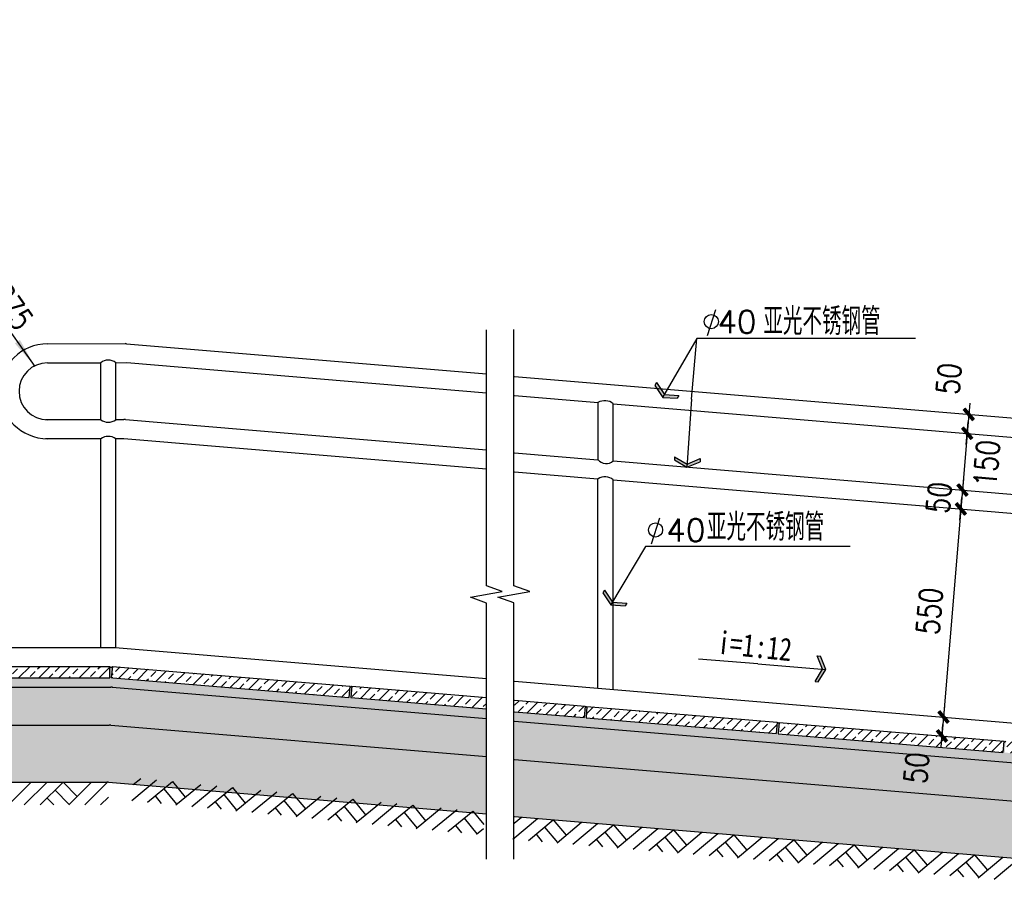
# Model space of a CAD drawing. Header units: inches. Extents: x 224620 to 3435104, y 247406 to 993300.
# Tile 6 of 110: x 263302 to 268488, y 254890 to 259419. Entities that reach past the tile are written whole.
import ezdxf
from ezdxf.enums import TextEntityAlignment as Align

# ---------------------------------------------------------------- set-up
doc = ezdxf.new("R2010")
doc.units = ezdxf.units.IN
doc.header["$MEASUREMENT"] = 0
for name, color, linetype in [('GRAY', 8, 'Continuous'), ('PUB_DIM', 3, 'Continuous'), ('PUB_HATCH', 8, 'Continuous'), ('PUB_TEXT', 7, 'Continuous'), ('WALL', 2, 'Continuous'), ('尺寸', 3, 'Continuous')]:
    doc.layers.add(name, color=color, linetype=linetype)
doc.layers.add('PUB_WINDW', color=7, linetype='Continuous', plot=False)
doc.styles.add('-宋体', font='txt', dxfattribs={"width": 0.8})
doc.styles.add('_TCH_DIM', font='SIMPLEX', dxfattribs={"bigfont": 'GBCBIG'})
doc.styles.add('DIM_FONT', font='SIMPLEX.shx', dxfattribs={"width": 0.8})
doc.dimstyles.new('AXIS20', dxfattribs={"dimscale": 0.2, "dimtxt": 300, "dimasz": 1, "dimexe": 250, "dimexo": 300, "dimgap": 150, "dimtad": 1, "dimdec": 0, "dimzin": 0, "dimdsep": 46, "dimtxsty": 'DIM_FONT', "dimblk": '_DIMX', "dimcen": 0.09, "dimse1": 1, "dimse2": 1, "dimclrt": 7, "dimadec": 0, "dimazin": 0, "dimtfac": 1, "dimtdec": 0, "dimtix": 1, "dimtmove": 2, "dimatfit": 3, "dimldrblk": '_DIMX', "dimfxl": 1, "dimtolj": 1, "dimtzin": 0, "dimarcsym": 0})
pattern_1 = [(45, (-286407.298, -161633.865), (-26.5165043, 26.5165043), []), (45, (-286380.78, -161633.865), (-26.5165043, 26.5165043), [18.75, -9.375])]
pattern_2 = [(37.5, (-286407.298, -161633.865), (-0.31496679, 9.63411885), [0, -7.6, 0, -8.5, 0, -8.125]), (7.5, (-286407.298, -161633.865), (8.84888353, 14.11073033), [0, -4.1, 0, -6.85, 0, -2.625]), (327.5, (-286413.448, -161633.865), (15.5707093, 0.02829527), [0, -2.5, 0, -9, 0, -11.75]), (317.5, (-286413.448, -161633.865), (15.030633, 4.3883778), [0, -1.25, 0, -5.9, 0, -6.75])]

# ---------------------------------------------------------------- blocks, each defined once
blk = doc.blocks.new('_DIMX')
blk.add_line((-150, 0), (150, 0))
at = {"const_width": 50}
blk.add_lwpolyline([(-70, -70), (70, 70)], dxfattribs=at)
blk = doc.blocks.new('*D21')
at = {"layer": 'Defpoints', "color": 0}
for p in [(2148.5, 1368), (2144.4, 1318.2), (3140.9, 1235.1)]:
    blk.add_point(p, dxfattribs=at)
at = {"layer": 'PUB_DIM', "color": 0, "lineweight": -2}
for p, q in [((3145.1, 1284.9), (3140.9, 1235.1)), ((3145.1, 1285.1), (3145.1, 1285.3)), ((3140.9, 1234.9), (3140.9, 1234.7))]:
    blk.add_line(p, q, dxfattribs=at)
at = {"layer": 'PUB_DIM', "color": 0, "lineweight": -2, "xscale": 0.2, "yscale": 0.2, "zscale": 0.2}
for p, rotation in [((3145.1, 1284.9), 265.2363583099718), ((3140.9, 1235.1), 85.23635830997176)]:
    blk.add_blockref('_DIMX', p, dxfattribs=dict(at, rotation=rotation))
at = {"layer": 'PUB_DIM', "color": 7, "insert": (3092.7, 1378.9), "char_height": 60, "attachment_point": 5, "rotation": 85.2364, "style": 'DIM_FONT'}
blk.add_mtext('\\A1;50', dxfattribs=at)
blk = doc.blocks.new('*D22')
at = {"layer": 'Defpoints', "color": 0}
for p in [(2144.4, 1318.2), (2131.9, 1168.7), (3128.5, 1085.6)]:
    blk.add_point(p, dxfattribs=at)
at = {"layer": 'PUB_DIM', "color": 0, "lineweight": -2}
blk.add_line((3140.9, 1234.9), (3128.5, 1085.8), dxfattribs=at)
at = {"layer": 'PUB_DIM', "color": 0, "lineweight": -2, "xscale": 0.2, "yscale": 0.2, "zscale": 0.2}
for p, rotation in [((3140.9, 1235.1), 85.2363583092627), ((3128.5, 1085.6), 265.2363583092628)]:
    blk.add_blockref('_DIMX', p, dxfattribs=dict(at, rotation=rotation))
at = {"layer": 'PUB_DIM', "color": 7, "insert": (3192.1, 1155.6), "char_height": 60, "attachment_point": 5, "rotation": 85.2364, "style": 'DIM_FONT'}
blk.add_mtext('\\A1;150', dxfattribs=at)
blk = doc.blocks.new('ZA_ARRW0')
for p, q in [((-0.144, 0.188), (-0.05, 0)), ((-0.144, 0.188), (-0.097, 0.188)), ((-0.097, 0.188), (-0.003, 0)), ((-1, 0), (0, 0)), ((-0.05, 0), (-0.144, -0.188)), ((-0.003, 0), (-0.097, -0.188)), ((-0.144, -0.188), (-0.097, -0.188))]:
    blk.add_line(p, q)
for points in [[(-0.144, 0.188), (-0.05, 0), (-0.097, 0.188), (-0.003, 0)], [(-0.144, -0.188), (-0.05, 0), (-0.097, -0.188), (-0.003, 0)]]:
    blk.add_solid(points)
blk = doc.blocks.new('_ARROW')
blk.add_solid([(0, 0), (-1, 0.1), (-1, -0.1)])
blk = doc.blocks.new('*D26')
at = {"layer": 'Defpoints', "color": 0}
for p in [(2082.1, 570.7), (2077.9, 520.9), (3074.5, 437.9)]:
    blk.add_point(p, dxfattribs=at)
at = {"layer": 'PUB_DIM', "color": 0, "lineweight": -2}
for p, q in [((3078.6, 487.7), (3074.5, 437.9)), ((3078.7, 487.9), (3078.7, 488.1)), ((3074.5, 437.7), (3074.5, 437.5))]:
    blk.add_line(p, q, dxfattribs=at)
at = {"layer": 'PUB_DIM', "color": 0, "lineweight": -2, "xscale": 0.2, "yscale": 0.2, "zscale": 0.2}
for p, rotation in [((3078.6, 487.7), 265.2363583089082), ((3074.5, 437.9), 85.23635830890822)]:
    blk.add_blockref('_DIMX', p, dxfattribs=dict(at, rotation=rotation))
at = {"layer": 'PUB_DIM', "color": 7, "insert": (3007.3, 353.9), "char_height": 60, "attachment_point": 5, "rotation": 85.2364, "style": 'DIM_FONT'}
blk.add_mtext('\\A1;50', dxfattribs=at)
blk = doc.blocks.new('*D27')
at = {"layer": 'Defpoints', "color": 0}
for p in [(2131.9, 1168.7), (2127.8, 1118.8), (3124.3, 1035.8)]:
    blk.add_point(p, dxfattribs=at)
at = {"layer": 'PUB_DIM', "color": 0, "lineweight": -2}
for p, q in [((3128.5, 1085.6), (3124.3, 1035.8)), ((3128.5, 1085.8), (3128.5, 1086)), ((3124.3, 1035.6), (3124.3, 1035.4))]:
    blk.add_line(p, q, dxfattribs=at)
at = {"layer": 'PUB_DIM', "color": 0, "lineweight": -2, "xscale": 0.2, "yscale": 0.2, "zscale": 0.2}
for p, rotation in [((3128.5, 1085.6), 265.2363583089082), ((3124.3, 1035.8), 85.23635830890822)]:
    blk.add_blockref('_DIMX', p, dxfattribs=dict(at, rotation=rotation))
at = {"layer": 'PUB_DIM', "color": 7, "insert": (3066.6, 1065.7), "char_height": 60, "attachment_point": 5, "rotation": 85.2364, "style": 'DIM_FONT'}
blk.add_mtext('\\A1;50', dxfattribs=at)
blk = doc.blocks.new('*D28')
at = {"layer": 'Defpoints', "color": 0}
for p in [(2127.8, 1118.8), (2082.1, 570.7), (3078.6, 487.7)]:
    blk.add_point(p, dxfattribs=at)
at = {"layer": 'PUB_DIM', "color": 0, "lineweight": -2}
blk.add_line((3124.3, 1035.6), (3078.7, 487.9), dxfattribs=at)
at = {"layer": 'PUB_DIM', "color": 0, "lineweight": -2, "xscale": 0.2, "yscale": 0.2, "zscale": 0.2}
for p, rotation in [((3124.3, 1035.8), 85.23635830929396), ((3078.6, 487.7), 265.236358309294)]:
    blk.add_blockref('_DIMX', p, dxfattribs=dict(at, rotation=rotation))
at = {"layer": 'PUB_DIM', "color": 7, "insert": (3041.7, 766.7), "char_height": 60, "attachment_point": 5, "rotation": 85.2364, "style": 'DIM_FONT'}
blk.add_mtext('\\A1;550', dxfattribs=at)
blk = doc.blocks.new('A$C07FE7B06')
at = {"layer": 'GRAY'}
h = blk.add_hatch(dxfattribs=at)
h.set_pattern_fill('ANSI33', color=256, scale=150, style=0)
h.set_pattern_definition(pattern_1)
h.paths.add_polyline_path([(339.8, 621.2), (339.8, 591.2), (882.7, 591.2), (882.7, 621.2)])
h.paths.add_polyline_path([(1512.6, 539.2), (1515.1, 569.1), (889.8, 621.2), (886.5, 591.2, -0.020788), (890.7, 591)])
h = blk.add_hatch(dxfattribs=at)
h.set_pattern_fill('AN31C', color=256, scale=180, style=0)
h.set_pattern_definition([(45, (-286407.298, -161633.865), (-25.455844, 25.455844), []), (50, (-286407.3, -161633.86), (129.106833, -11.295384), [13.5, -148.5]), (355, (-286407.3, -161633.86), (-24.97524, 135.394584), [10.8, -118.8]), (100.4514, (-286396.54, -161634.8), (104.13169, 124.099118), [11.473234, -126.20558]), (46.1842, (-286407.3, -161597.86), (192.10339, -29.79342), [20.25, -222.75]), (96.6356, (-286391.29, -161600.35), (168.23929, 175.34122), [17.20985, -189.30834]), (351.1842, (-286407.3, -161597.86), (168.23915, 175.34135), [16.2, -178.2]), (21, (-286389.3, -161606.86), (107.44327, -72.4714), [13.5, -148.5]), (326, (-286389.3, -161606.86), (43.79676, 130.52701), [10.8, -118.8]), (71.4514, (-286380.34, -161612.9), (151.240073, 58.05549), [11.473234, -126.20558]), (37.5, (-286407.3, -161633.865), (2.188774, 59.920894), [0, -117.36, 0, -120.6, 0, -119.25]), (7.5, (-286407.3, -161633.865), (47.352517, 70.994108), [0, -68.76, 0, -114.66, 0, -45.45]), (327.5, (-286447.44, -161633.865), (96.0880385, -4.059877), [0, -45, 0, -140.4, 0, -186.3]), (317.5, (-286465.44, -161633.865), (104.97351, 18.018897), [0, -58.5, 0, -93.24, 0, -132.3])])
h.paths.add_polyline_path([(3724.6, 228.2, 0.020788), (3728.8, 228), (4115.2, 228), (4115.2, 230.6), (4071.2, 244.6), (4159.2, 268.6), (4115.2, 282.6), (4115.2, 328), (3730.9, 328), (1949.1, 476.5), (1949.1, 376.1)])
h.paths.add_polyline_path([(889.6, 566, 0.020788), (885.5, 566.2), (339.8, 566.2), (339.8, 520.7), (383.8, 506.7), (295.8, 482.7), (339.8, 468.7), (339.8, 466.2), (883.4, 466.2), (1874.7, 383.5), (1874.7, 483.9)])
h.paths.add_polyline_path([(2958, 304), (2966.9, 411.3), (3056.6, 403.8), (3047.7, 296.5)], flags=24)
h = blk.add_hatch(dxfattribs=at)
h.set_pattern_fill('ANSI33', color=256, scale=150, style=0)
h.set_pattern_definition(pattern_1)
h.paths.add_polyline_path([(1520.1, 568.6), (1517.6, 538.7), (1874.7, 509), (1874.7, 539.1)])
h.paths.add_polyline_path([(1949.1, 531.7), (1949.1, 501.5), (2132.1, 486.3), (2134.6, 516.2)])
h.paths.add_polyline_path([(2139.5, 515.8), (2137.1, 485.9), (2638.1, 444.1), (2640.6, 474)])
h.paths.add_polyline_path([(2645.6, 473.6), (2643.1, 443.7), (3234.9, 394.4), (3237.4, 424.3)])
h.paths.add_polyline_path([(3729.8, 353.2), (3733.2, 383), (3242.4, 423.9), (3239.9, 394)])
h.paths.add_polyline_path([(3737.2, 383), (3737.2, 353), (4115.2, 353), (4115.2, 383)])
at = {"layer": 'PUB_HATCH'}
h = blk.add_hatch(dxfattribs=at)
h.set_pattern_fill('AR-SAND', color=256, scale=5, style=0)
h.set_pattern_definition(pattern_2)
h.paths.add_polyline_path([(890.7, 591, 0.020788), (886.5, 591.2), (889.8, 621.2, -0.651203), (882.7, 621.2), (882.7, 591.2), (339.8, 591.2), (339.8, 566.2), (885.5, 566.2, -0.020788), (889.6, 566), (1874.7, 483.9), (1874.7, 509), (1517.6, 538.7), (1520.1, 568.6, -0.690506), (1515.1, 569.1), (1512.6, 539.2)])
h = blk.add_hatch(dxfattribs=at)
h.set_pattern_fill('AR-SAND', color=256, scale=5, style=0)
h.set_pattern_definition(pattern_2)
h.paths.add_polyline_path([(4115.2, 328), (4115.2, 353), (3737.2, 353), (3737.2, 383, -0.65853), (3733.2, 383), (3729.8, 353.2), (3239.9, 394), (3242.4, 423.9, -0.690506), (3237.4, 424.3), (3234.9, 394.4), (2643.1, 443.7), (2645.6, 473.6, -0.690506), (2640.6, 474), (2638.1, 444.1), (2137.1, 485.9), (2139.5, 515.8, -0.690506), (2134.6, 516.2), (2132.1, 486.3), (1949.1, 501.5), (1949.1, 476.5), (3728.8, 328.2, 0.020788), (3733, 328)])
h.paths.add_polyline_path([(2958, 304), (2966.9, 411.3), (3056.6, 403.8), (3047.7, 296.5)], flags=9)
h = blk.add_hatch(dxfattribs=at)
h.set_pattern_fill('AN32C', color=256, scale=150, style=0)
h.set_pattern_definition([(0, (-286363.05, -161679.61), (75, 150), [0, -150]), (0, (-286450.8, -161699.86), (75, 150), [0, -150]), (0, (-286402.05, -161701.36), (75, 150), [0, -150]), (0, (-286348.8, -161657.11), (75, 150), [0, -150]), (0, (-286411.05, -161708.86), (75, 150), [0, -150]), (0, (-286333.8, -161562.61), (75, 150), [0, -150]), (0, (-286379.55, -161574.61), (75, 150), [0, -150]), (0, (-286355.55, -161593.36), (75, 150), [0, -150]), (0, (-286477.8, -161596.36), (75, 150), [0, -150]), (0, (-286404.3, -161603.11), (75, 150), [0, -150]), (0, (-286432.8, -161641.36), (75, 150), [0, -150]), (0, (-286431.3, -161697.61), (75, 150), [0, -150]), (0, (-286375.05, -161703.61), (75, 150), [0, -150]), (0, (-286333.8, -161637.61), (75, 150), [0, -150]), (0, (-286474.05, -161660.86), (75, 150), [0, -150]), (0, (-286461.3, -161635.36), (75, 150), [0, -150]), (0, (-286402.8, -161645.86), (75, 150), [0, -150]), (0, (-286423.8, -161667.61), (75, 150), [0, -150]), (0, (-286435.8, -161618.11), (75, 150), [0, -150]), (0, (-286417.05, -161561.86), (75, 150), [0, -150]), (0, (-286468.05, -161692.36), (75, 150), [0, -150]), (0, (-286385.55, -161592.61), (75, 150), [0, -150]), (0, (-286455.3, -161590.36), (75, 150), [0, -150]), (0, (-286467.3, -161570.86), (75, 150), [0, -150]), (130.601294, (-286343.012, -161609.579), (-374.9999965, 450.00000273), [6.58539, -2759.2779]), (18.434949, (-286353.726, -161606.722), (375, 149.9999994), [6.77631, -941.906985]), (90, (-286353.73, -161613.15), (75, 150), [6.42857, -293.57142]), (161.565051, (-286347.298, -161615.293), (-375.0000033, 149.9999893), [6.77631, -941.906985]), (53.130102, (-286347.298, -161615.293), (75.0000001, 150), [7.14286, -742.857135]), (135, (-286341.584, -161691.72), (-75.000009, 149.99999), [6.060915, -418.20315]), (45, (-286350.155, -161691.72), (75, 150), [6.060915, -418.20315]), (135, (-286345.87, -161696.01), (-75.000009, 149.99999), [6.060915, -418.20315]), (45, (-286345.87, -161696.01), (75, 150), [6.060915, -418.20315]), (116.56505, (-286413.73, -161591.01), (-1e-05, 299.999994), [7.985956, -159.71913]), (180, (-286417.3, -161583.86), (-75, 150), [8.57143, -141.428565]), (63.43495, (-286429.44, -161591.01), (1e-07, 300), [7.985957, -159.71913]), (116.56505, (-286425.87, -161598.15), (-1e-05, 299.999994), [7.985956, -159.71913]), (0, (-286425.87, -161598.15), (75, 150), [8.57143, -141.428565]), (63.43495, (-286417.3, -161598.15), (1e-07, 300), [7.985957, -159.71913]), (107.102728, (-286357.298, -161641.722), (-224.99999191, 750.00000288), [9.715336, -4070.7258]), (143.972626, (-286360.155, -161632.436), (-1424.99998396, 1050.0000003), [9.715336, -2030.50515]), (180, (-286368.01, -161626.72), (-75, 150), [9.285714, -140.71428]), (36.0273733, (-286385.155, -161632.436), (1424.9999915, 1049.99999015), [9.715336, -2030.50515]), (71.565051, (-286388.012, -161641.008), (225.0000015, 749.9999997), [9.03508, -939.64821]), (107.102728, (-286385.155, -161650.2934), (-224.99999191, 750.00000288), [9.715336, -4070.7258]), (143.972626, (-286377.298, -161656.008), (-1424.99998396, 1050.0000003), [9.715336, -2030.50515]), (0, (-286377.3, -161656.01), (75, 150), [9.285714, -140.71428]), (36.0273733, (-286368.012, -161656.008), (1424.9999915, 1049.99999015), [9.715336, -2030.50515]), (71.565051, (-286360.155, -161650.293), (225.0000015, 749.9999997), [9.03508, -939.64821]), (150.255118, (-286355.87, -161571.722), (-225.0000005, 149.9999981), [5.758755, -1203.5799]), (90, (-286360.87, -161574.58), (75, 150), [5.714286, -294.285705]), (29.744881, (-286360.87, -161574.58), (225.0000001, 149.9999993), [5.758755, -1203.5799]), (116.56505, (-286390.87, -161678.15), (-1e-05, 299.999994), [7.985956, -159.71913]), (168.690067, (-286394.441, -161671.008), (-675.00000124, 149.9999964), [7.284314, -1522.4214]), (41.185925, (-286407.298, -161674.579), (1874.99999428, 1649.99999051), [7.59296, -3181.45065]), (90, (-286407.3, -161681.72), (75, 150), [7.14286, -292.857135]), (138.814074, (-286401.5836, -161686.722), (-1874.99997232, 1650.00001545), [7.59296, -3181.45065]), (16.6992442, (-286401.5836, -161686.722), (2474.99999575, 749.99999645), [7.45736, -3124.63455]), (60.945396, (-286394.441, -161684.579), (75.00000029, 149.99999955), [7.35402, -3081.33495]), (109.983106, (-286453.7265, -161615.2934), (-375.00000201, 1049.99999887), [8.3605, -3503.04945]), (155.556045, (-286456.5836, -161607.436), (-975.00000463, 449.99999106), [8.630747, -3616.28295]), (24.4439547, (-286472.298, -161607.436), (975.0000014, 449.99999825), [8.630747, -3616.28295]), (70.0168934, (-286475.155, -161615.2934), (375.00000173, 1049.99999904), [8.3605, -3503.04945]), (109.983106, (-286472.298, -161623.1505), (-375.00000201, 1049.99999887), [8.3605, -3503.04945]), (160.016893, (-286464.441, -161626.008), (-375.00000187, 149.99999376), [8.3605, -1747.34445]), (19.9831065, (-286464.441, -161626.008), (374.9999996, 150.00000036), [8.3605, -1747.34445]), (70.0168934, (-286456.5836, -161623.1505), (375.00000173, 1049.99999904), [8.3605, -3503.04945]), (122.005383, (-286398.012, -161628.865), (-75.0000103, 149.9999928), [6.73856, -1408.35861]), (18.434949, (-286408.012, -161625.293), (375, 149.9999994), [6.77631, -941.906985]), (90, (-286408.01, -161631.72), (75, 150), [6.42857, -293.57142]), (161.565051, (-286401.584, -161633.865), (-375.0000033, 149.9999893), [6.77631, -941.906985]), (54.4623222, (-286401.584, -161633.865), (524.99999968, 749.99999949), [6.14452, -2574.55305]), (116.56505, (-286441.58, -161665.3), (-1e-05, 299.999994), [7.985956, -159.71913]), (180, (-286445.16, -161658.15), (-75, 150), [7.85714, -142.14285]), (59.0362434, (-286457.298, -161665.293), (75.00000024, 149.99999927), [8.32993, -1740.9555]), (120.963756, (-286453.012, -161672.436), (-75.00001025, 149.9999931), [8.32993, -1740.9555]), (0, (-286453.01, -161672.44), (75, 150), [7.85714, -142.14285]), (63.43495, (-286445.16, -161672.44), (1e-07, 300), [7.985957, -159.71913])])
h.paths.add_polyline_path([(3718.4, 78.2, 0.020788), (3722.6, 78), (4115.2, 78), (4115.2, 228), (3726.7, 228), (1949.1, 376.1), (1949.1, 225.6)])
h.paths.add_polyline_path([(885.5, 466, 0.020788), (881.3, 466.2), (339.8, 466.2), (339.8, 316.2), (877.1, 316.2), (1874.7, 233), (1874.7, 383.5)])
at = {"layer": 'PUB_DIM'}
for p, q in [((686, 1411.1), (539.1, 1618.5)), ((2415, 1324.8), (2428.9, 1485.1)), ((3004.5, 1485.1), (2428.9, 1485.1)), ((2832.5, 937.1), (2294.1, 937.1)), ((339.8, 671.2), (896.9, 671.2)), ((2589.6, 627.5), (2433.4, 640.5))]:
    blk.add_line(p, q, dxfattribs=at)
for points in [[(1874.7, 113.6), (1874.7, 788), (1832.7, 803.3), (1916.7, 818.1), (1874.7, 833), (1874.7, 1507.4)], [(1947, 113.6), (1947, 788.4), (1905, 803.7), (1989, 818.5), (1947, 833.4), (1947, 1508.2)]]:
    blk.add_lwpolyline(points, dxfattribs=at)
for centre, radius, start, end in [((886.3, 622.7), 3.9, 203.8554, 336.1446), ((885.5, 516.2), 50, 85.2364, 90), ((1517.7, 569.8), 2.67, 195.9857, 334.487), ((2137.1, 516.9), 2.67, 195.9857, 334.487), ((2643.2, 474.8), 2.67, 195.9857, 334.487), ((3240, 425), 2.67, 195.9857, 334.487)]:
    blk.add_arc(centre, radius, start, end, dxfattribs=at)
at = {"layer": 'PUB_HATCH'}
for p, q in [((615.8, 256.1), (675.8, 316.1)), ((657.8, 256.1), (717.8, 316)), ((699.8, 256), (759.8, 316)), ((759.8, 316), (797.3, 278.5)), ((774.8, 256), (834.8, 316)), ((816.8, 256), (876.8, 316)), ((940.6, 267.9), (1006.2, 321.8)), ((944.8, 309.7), (964.4, 325.9)), ((982.4, 263.8), (1048, 317.7)), ((1048, 317.7), (1081.7, 276.7)), ((738.8, 295), (776.3, 257.5)), ((1025.1, 298.8), (1058.7, 257.8)), ((1057.1, 256.5), (1122.7, 310.3)), ((1098.9, 252.4), (1164.5, 306.2)), ((1140.7, 248.3), (1206.3, 302.1)), ((1206.3, 302.1), (1239.9, 261.1)), ((1215.3, 240.9), (1280.9, 294.8)), ((1257.1, 236.8), (1322.7, 290.7)), ((1298.9, 232.7), (1364.5, 286.6)), ((1364.5, 286.6), (1398.2, 245.6)), ((717.8, 274), (735.8, 256)), ((858.8, 256), (879.2, 276.4)), ((1002.1, 280), (1018.3, 260.3)), ((1160.4, 264.4), (1176.5, 244.8)), ((1183.3, 283.3), (1217, 242.3)), ((1341.5, 267.7), (1375.2, 226.7)), ((1373.6, 225.4), (1439.1, 279.2)), ((1415.4, 221.3), (1480.9, 275.1)), ((1457.2, 217.2), (1522.7, 271)), ((1522.7, 271), (1556.4, 230)), ((1531.8, 209.8), (1597.4, 263.7)), ((1573.6, 205.7), (1639.2, 259.5)), ((1318.6, 248.9), (1334.7, 229.2)), ((1499.8, 252.2), (1533.4, 211.2)), ((1615.4, 201.6), (1681, 255.4)), ((1658, 236.6), (1691.7, 195.6)), ((1681, 255.4), (1714.6, 214.4)), ((1690, 194.3), (1755.6, 248.1)), ((1731.8, 190.1), (1797.4, 244)), ((1773.6, 186), (1839.2, 239.9)), ((1839.2, 239.9), (1868.1, 204.7)), ((1476.8, 233.3), (1493, 213.6)), ((1635.1, 217.7), (1651.2, 198.1)), ((1816.3, 221), (1849.9, 180)), ((1944.1, 165.8), (2008.9, 220.6)), ((1947.6, 207.7), (1967.1, 224.1)), ((1986, 162.3), (2050.8, 217.1)), ((2050.8, 217.1), (2085, 176.6)), ((2060.7, 156.1), (2125.5, 210.9)), ((1793.3, 202.2), (1809.5, 182.5)), ((1848.3, 178.7), (1867, 194.1)), ((2028.1, 197.9), (2062.4, 157.5)), ((2102.6, 152.6), (2167.4, 207.4)), ((2144.5, 149.1), (2209.2, 203.9)), ((2186.6, 184.7), (2220.8, 144.2)), ((2209.2, 203.9), (2243.5, 163.4)), ((2219.2, 142.9), (2284, 197.7)), ((2261, 139.4), (2325.8, 194.2)), ((2302.9, 135.9), (2367.7, 190.7)), ((2367.7, 190.7), (2401.9, 150.2)), ((2377.6, 129.7), (2442.4, 184.5)), ((2005.4, 178.8), (2021.9, 159.3)), ((2163.9, 165.6), (2180.3, 146.1)), ((2345, 171.5), (2379.3, 131)), ((2419.5, 126.2), (2484.3, 181)), ((2461.4, 122.7), (2526.1, 177.5)), ((2503.5, 158.3), (2537.7, 117.8)), ((2526.1, 177.5), (2560.4, 137)), ((2536.1, 116.5), (2600.9, 171.3)), ((2577.9, 113), (2642.7, 167.8)), ((2619.8, 109.5), (2684.6, 164.3)), ((2684.6, 164.3), (2718.8, 123.8)), ((2694.5, 103.3), (2759.3, 158.1)), ((2322.3, 152.3), (2338.8, 132.9)), ((2480.8, 139.1), (2497.2, 119.7)), ((2661.9, 145.1), (2696.2, 104.6)), ((2736.4, 99.8), (2801.2, 154.6)), ((2778.3, 96.3), (2843, 151.1)), ((2820.4, 131.9), (2854.6, 91.4)), ((2843, 151.1), (2877.3, 110.6)), ((2853, 90.1), (2917.8, 144.9)), ((2894.9, 86.6), (2959.6, 141.4)), ((2936.7, 83.1), (3001.5, 137.9)), ((3001.5, 137.9), (3035.7, 97.4)), ((3011.4, 76.9), (3076.2, 131.7)), ((2639.2, 125.9), (2655.7, 106.5)), ((2797.7, 112.7), (2814.1, 93.3)), ((2978.8, 118.7), (3013.1, 78.2)), ((3053.3, 73.4), (3118.1, 128.2)), ((3095.2, 69.9), (3159.9, 124.7)), ((3137.3, 105.5), (3171.5, 65)), ((3159.9, 124.7), (3194.2, 84.2)), ((3169.9, 63.7), (3234.7, 118.5)), ((3211.8, 60.2), (3276.5, 115)), ((2956.1, 99.5), (2972.6, 80.1)), ((3114.6, 86.3), (3131, 66.9))]:
    blk.add_line(p, q, dxfattribs=at)
at = {"layer": 'PUB_TEXT'}
for p, q in [((2477.8, 1560), (2455.8, 1491.5)), ((2330.7, 1011.2), (2308.7, 942.7))]:
    blk.add_line(p, q, dxfattribs=at)
for centre in [(2467.1, 1529.2), (2320.1, 980.4)]:
    blk.add_circle(centre, 18.6, dxfattribs=at)
at = {"layer": 'PUB_WINDW'}
for p, q in [((339.8, 621.2), (882.7, 621.2)), ((882.7, 591.2), (882.7, 621.2)), ((889.8, 621.2), (886.5, 591.2)), ((889.8, 621.2), (1515.1, 569.1)), ((339.8, 591.2), (882.7, 591.2)), ((890.7, 591), (1512.6, 539.2)), ((1515.1, 569.1), (1512.6, 539.2)), ((1520.1, 568.6), (1517.6, 538.7)), ((1520.1, 568.6), (1874.7, 539.1)), ((1517.6, 538.7), (1874.7, 509)), ((1949.1, 531.7), (2134.6, 516.2)), ((1949.1, 501.5), (2132.1, 486.3)), ((2134.6, 516.2), (2132.1, 486.3)), ((2139.5, 515.8), (2137.1, 485.9)), ((2139.5, 515.8), (2640.6, 474)), ((2137.1, 485.9), (2638.1, 444.1)), ((2640.6, 474), (2638.1, 444.1)), ((2645.6, 473.6), (2643.1, 443.7)), ((2645.6, 473.6), (3237.4, 424.3)), ((2643.1, 443.7), (3234.9, 394.4)), ((3237.4, 424.3), (3234.9, 394.4))]:
    blk.add_line(p, q, dxfattribs=at)
blk.add_arc((886.5, 541.2), 50, 85.2364, 90, dxfattribs=at)
at = {"layer": 'WALL'}
for p, q in [((339.8, 566.2), (885.5, 566.2)), ((889.6, 566), (1874.7, 483.9)), ((1949.1, 476.5), (3728.8, 328.2)), ((339.8, 466.2), (881.3, 466.2)), ((885.5, 466), (1874.7, 383.5)), ((1949.1, 376.1), (3724.6, 228.2)), ((339.8, 316.2), (875.1, 316.2)), ((879.2, 316), (1874.7, 233)), ((1949.1, 225.6), (3718.4, 78.2))]:
    blk.add_line(p, q, dxfattribs=at)
for centre in [(881.3, 416.2), (875.1, 266.2)]:
    blk.add_arc(centre, 50, 85.2364, 90, dxfattribs=at)
at = {"layer": '尺寸'}
for p, q in [((719, 1470.8), (923.1, 1471.2)), ((927.3, 1471), (1874.7, 1392)), ((719, 1420.8), (859.2, 1421.1)), ((859, 1270.8), (859, 1420.8)), ((898.7, 1421.1), (928.1, 1421.2)), ((899, 1270.8), (899, 1420.8)), ((928.1, 1421.2), (1874.7, 1341.9)), ((1949.1, 1384.6), (3770.6, 1232.8)), ((1949.1, 1334.4), (2168.7, 1316.1)), ((2168.7, 1165.6), (2168.7, 1316.1)), ((2208.6, 1312.8), (3732.3, 1185.4)), ((2208.6, 1162.3), (2208.6, 1312.8)), ((713.9, 1271), (859, 1271.1)), ((899, 1271.1), (919.8, 1271.2)), ((923.9, 1271), (1874.7, 1191.3)), ((713.9, 1221), (859.3, 1221.1)), ((859, 671), (859, 1220.8)), ((898.6, 1221.1), (919.8, 1221.2)), ((899, 671), (899, 1220.8)), ((919.8, 1221.2), (1874.7, 1141.2)), ((1949.1, 1183.9), (2168.6, 1165.6)), ((2208.6, 1162.3), (3732.3, 1034.9)), ((1949.1, 1133.7), (2168.6, 1115)), ((2168.6, 563.1), (2168.6, 1115)), ((2208.6, 560.6), (2208.6, 1112.5)), ((2208.6, 1112.5), (3732.3, 984.7)), ((896.9, 671.2), (1874.7, 589.3)), ((1949.1, 581.8), (3728.2, 433.2))]:
    blk.add_line(p, q, dxfattribs=at)
for centre, radius, start, end in [((719, 1345.8), 125, 90, 270), ((923.1, 1421.2), 50, 85.2364, 90), ((879, 1397.1), 31, 49.8238, 130.1762), ((719, 1345.8), 75, 90, 270), ((2186.3, 1286.7), 34.3, 49.4433, 121.0294), ((879, 1298.2), 33.9, 233.8964, 306.1036), ((919.8, 1221.2), 50, 85.2364, 90), ((879, 1191.6), 35.4, 55.599, 124.401), ((2190.3, 1183.5), 28.1, 219.6063, 310.8664), ((2187, 1086.8), 33.6, 49.8568, 122.9906)]:
    blk.add_arc(centre, radius, start, end, dxfattribs=at)
at = {"layer": 'PUB_DIM'}
for name, p, xscale, yscale, zscale, rotation in [('_ARROW', (686, 1411.1), -80.00000000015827, 80, 80, 125.3056652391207), ('ZA_ARRW0', (2338.9, 1329.3), -179.9999999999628, 180, 180, 59.99999999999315), ('ZA_ARRW0', (2402.4, 1145.2), -180.0000000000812, 180, 180, 86.00422207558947), ('ZA_ARRW0', (2201.8, 782.5), -179.9999999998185, 180, 180, 59.17234646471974), ('ZA_ARRW0', (2769, 612.6), -179.99999999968, 180, 180, 175.2448154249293)]:
    blk.add_blockref(name, p, dxfattribs=dict(at, xscale=xscale, yscale=yscale, zscale=zscale, rotation=rotation))
at = {"layer": 'PUB_DIM', "style": 'DIM_FONT', "width": 0.8}
blk.add_text('R75', height=60, rotation=305.0732, dxfattribs=at).set_placement((564.3, 1603.7))
at = {"layer": 'PUB_TEXT', "style": '_TCH_DIM'}
for s, p in [('30厚毛面灰色花岗岩面层', (4138.1, 2242.4)), ('干石灰粗砂扫缝后洒水封缝', (4107.5, 2104.6))]:
    blk.add_text(s, height=71.489, dxfattribs=at).set_placement(p, align=Align.RIGHT)
for p in [(2534.8, 1528.9), (2399.9, 980.1)]:
    blk.add_text('40', height=60, dxfattribs=at).set_placement(p, align=Align.MIDDLE)
for p in [(2604.1, 1494.3), (2455.5, 952.5)]:
    blk.add_text('亚光不锈钢管', height=71.49, dxfattribs=at).set_placement(p)
at = {"layer": 'PUB_TEXT', "style": '-宋体', "width": 0.8}
blk.add_text('i=1:12', height=60, rotation=354.0507, dxfattribs=at).set_placement((2581.7, 675.9), align=Align.MIDDLE)
at = {"layer": 'PUB_DIM'}
for base, p1, p2, picture, middle in [((3140.9, 1235.1), (2148.5, 1368), (2144.4, 1318.2), '*D21', (3092.7, 1378.9)), ((3128.5, 1085.6), (2144.4, 1318.2), (2131.9, 1168.7), '*D22', (3192.1, 1155.6)), ((3074.5, 437.9), (2082.1, 570.7), (2077.9, 520.9), '*D26', (3007.3, 353.9))]:
    dim = blk.add_linear_dim(base=base, p1=p1, p2=p2, angle=265.2364, dimstyle='AXIS20', dxfattribs=at)
    dim.commit()
    dim.dimension.update_dxf_attribs({"geometry": picture, "text_midpoint": middle, "dimtype": 129})
for p1, p2, picture, middle in [((2131.9, 1168.7), (2127.8, 1118.8), '*D27', (3066.6, 1065.7)), ((2127.8, 1118.8), (2082.1, 570.7), '*D28', (3041.7, 766.7))]:
    dim = blk.add_aligned_dim(p1=p1, p2=p2, distance=1000, dimstyle='AXIS20', dxfattribs=at)
    dim.commit()
    dim.dimension.update_dxf_attribs({"geometry": picture, "text_midpoint": middle})
blk = doc.blocks.new('QRTWTGHD')
at = {"xscale": 2, "yscale": 2, "zscale": 2}
blk.add_blockref('A$C07FE7B06', (-168, -2092.2), dxfattribs=at)

msp = doc.modelspace()

# ---------------------------------------------------------------- block references
msp.add_blockref('QRTWTGHD', (262179.1, 256861.7, -1218.8))

doc.saveas('drawing.dxf')
